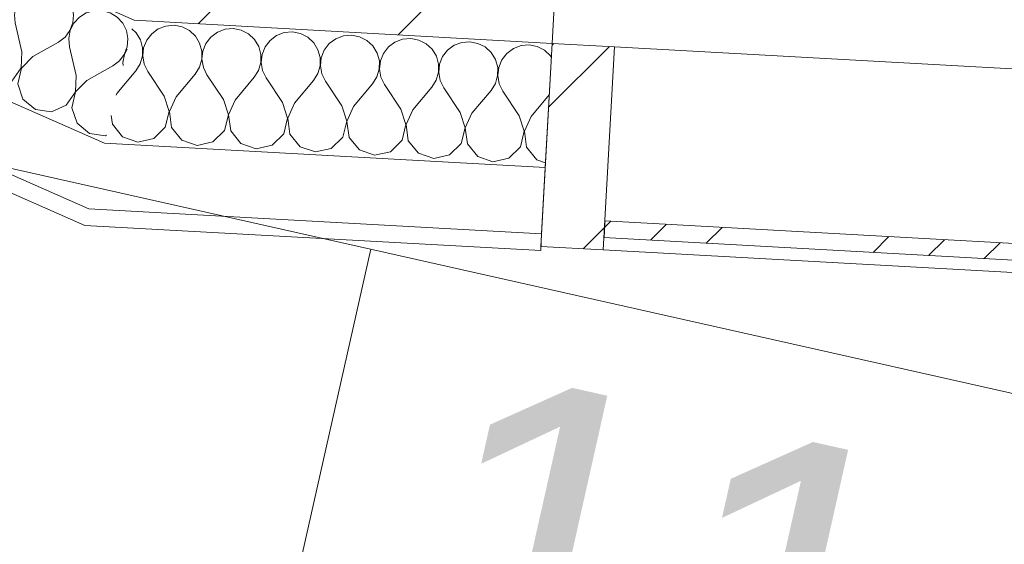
# Model space of a CAD drawing. Header units: millimetres. Extents: x -7213913 to -6937159, y 6128912 to 6404062.
# Tile 26 of 208: x -7196274 to -7195088, y 6157211 to 6157843. Entities that reach past the tile are written whole.
import ezdxf
from ezdxf.enums import TextEntityAlignment as Align

# ---------------------------------------------------------------- set-up
doc = ezdxf.new("R2010")
doc.units = ezdxf.units.MM
doc.header["$MEASUREMENT"] = 0
doc.set_wipeout_variables(frame=1)
doc.linetypes.add('Wipeout_Contour', pattern=[1000, 0, -1000])
for name, color, linetype in [('S - квартира_маркер.АР', 7, 'Continuous'), ('АР-Стены_внешние_.АР', 7, 'Continuous'), ('АР-Стены_Наружные ВИТРАЖ', 7, 'Continuous'), ('АР-Стены_Перегородки_межквартирные_200.АР', 7, 'Continuous'), ('АР-Чертеж-Размеры.АР', 7, 'Continuous')]:
    doc.layers.add(name, color=color, linetype=linetype)
for name, color, linetype, lineweight in [('S - квартира_маркер.АР_Ном._пера__1', 7, 'Continuous', 0), ('АР-Стены_внешние_.АР_Ном._пера__1', 7, 'Continuous', 0), ('АР-Стены_Наружные ВИТРАЖ_Ном._пера__120', 7, 'Continuous', 0), ('АР-Стены_Перегородки_межквартирные_200.АР_Ном._пера__1', 7, 'Continuous', 15), ('АР-Чертеж-Размеры.АР_Ном._пера__1', 7, 'Continuous', 0)]:
    doc.layers.add(name, color=color, linetype=linetype, lineweight=lineweight)
doc.styles.add('РЎР“Р•РќР•Р\xa0Р\x98Р\xa0_РЎРўР\x98Р›Р¬_3', font='GOST_Common.ttf')
doc.styles.add('РЎР“Р•РќР•Р\xa0Р\x98Р\xa0_РЎРўР\x98Р›Р¬_4', font='GOTHICB.TTF')
doc.styles.add('РЎР“Р•РќР•Р\xa0Р\x98Р\xa0_РЎРўР\x98Р›Р¬_5', font='GOTHIC.TTF')
doc.dimstyles.new('СГЕНЕРИР_СТИЛЬ__3', dxfattribs={"dimtxt": 200, "dimasz": 142.5, "dimexe": 0.18, "dimexo": 0.0625, "dimgap": 0, "dimtad": 1, "dimdec": 0, "dimzin": 0, "dimdsep": 46, "dimtxsty": 'РЎР“Р•РќР•Р\xa0Р\x98Р\xa0_РЎРўР\x98Р›Р¬_3', "dimblk": 'ARROWHEAD_6', "dimblk1": 'ARROWHEAD_6', "dimblk2": 'ARROWHEAD_6', "dimcen": 0.09, "dimse1": 1, "dimse2": 1, "dimclrd": 7, "dimclre": 7, "dimclrt": 7, "dimazin": 0, "dimtfac": 1, "dimtdec": 4, "dimtmove": 0, "dimatfit": 3, "dimfxl": 1, "dimtolj": 1, "dimtzin": 0, "dimarcsym": 0})
pattern_1 = [(45, (-6566190.34, 6562677.8), (-176.776695, 176.776695), []), (45, (-6566225.7, 6562713.15), (-176.776695, 176.776695), []), (45, (-6566261.05, 6562748.5), (-176.776695, 176.776695), [])]
pattern_2 = [(45, (-6566190.34, 6562677.8), (-127.279217, 127.279217), [])]

# ---------------------------------------------------------------- blocks, each defined once
blk = doc.blocks.new('labelLabPP_FlatE34FrameRed3d[86]_1', base_point=(-7197104, 6157256.7))
at = {"layer": 'S - квартира_маркер.АР_Ном._пера__1', "color": 7, "linetype": 'Continuous', "lineweight": 0}
for p, q in [((-7197055.7, 6157837.2), (-7194379.9, 6157236.2)), ((-7195851.4, 6157566.7), (-7196263.7, 6155731.2))]:
    blk.add_line(p, q, dxfattribs=at)
at = {"layer": 'S - квартира_маркер.АР_Ном._пера__1', "color": 7, "lineweight": 0}
for tag, height, style, p in [('TS_FLATNUMBER', 560, 'РЎР“Р•РќР•Р\xa0Р\x98Р\xa0_РЎРўР\x98Р›Р¬_4', (-7196021.7, 6157055.5)), ('TS_LIVING_ROOM_AREA', 400, 'РЎР“Р•РќР•Р\xa0Р\x98Р\xa0_РЎРўР\x98Р›Р¬_5', (-7194481.5, 6156941.6)), ('TS_POSTFIXNUMROOMS', 560, 'РЎР“Р•РќР•Р\xa0Р\x98Р\xa0_РЎРўР\x98Р›Р¬_4', (-7196197, 6156274.9)), ('TS_WITHOUTBALK', 400, 'РЎР“Р•РќР•Р\xa0Р\x98Р\xa0_РЎРўР\x98Р›Р¬_5', (-7194620.3, 6156323.6)), ('TS_ALLSQUARE', 400, 'РЎР“Р•РќР•Р\xa0Р\x98Р\xa0_РЎРўР\x98Р›Р¬_5', (-7194760.5, 6155699.2))]:
    blk.add_attdef(tag, text='', height=height, rotation=347.3417, dxfattribs=dict(at, style=style)).set_placement(p, align=Align.MIDDLE_RIGHT)
blk = doc.blocks.new('Навесная Стена_27_1', base_point=(-6566190.3, 6562677.8))
at = {"layer": 'АР-Стены_Наружные ВИТРАЖ_Ном._пера__120', "color": 7, "linetype": 'Continuous', "lineweight": 0, "flags": 128}
for points in [[(-7194671.7, 6157761.5), (-7195557.8, 6157810.5)], [(-7194685.2, 6157516.8), (-7195571.4, 6157565.9)]]:
    blk.add_lwpolyline(points, dxfattribs=at)
at = {"color": 254, "linetype": 'Wipeout_Contour', "lineweight": 0, "ltscale": 37880966.07852598}
blk.add_wipeout([(-7195570.6, 6157580.8), (-7194684.4, 6157531.8), (-7194683.3, 6157551.8), (-7195569.4, 6157600.8)], dxfattribs=at).dxf.layer = 'АР-Стены_Наружные ВИТРАЖ'
at = {"layer": 'АР-Стены_Наружные ВИТРАЖ', "linetype": 'Continuous', "lineweight": 0, "true_color": 0x000000}
h = blk.add_hatch(dxfattribs=at)
h.set_pattern_fill('АЛЮМИНИЙ_0001', color=18, style=0, pattern_type=2)
h.set_pattern_definition(pattern_1)
h.paths.add_polyline_path([(-7195570.6, 6157580.8), (-7194684.4, 6157531.8), (-7194683.3, 6157551.8), (-7195569.4, 6157600.8)])
at = {"layer": 'АР-Стены_Наружные ВИТРАЖ_Ном._пера__120', "color": 7, "linetype": 'Continuous', "lineweight": 0, "flags": 128}
blk.add_lwpolyline([(-7195570.6, 6157580.8), (-7195569.4, 6157600.8), (-7194683.3, 6157551.8), (-7194684.4, 6157531.8)], close=True, dxfattribs=at)
at = {"color": 254, "linetype": 'Wipeout_Contour', "lineweight": 0, "ltscale": 37882732.34991529}
blk.add_wipeout([(-7195571.4, 6157565.9), (-7195557.8, 6157810.5), (-7195632.7, 6157814.6), (-7195646.3, 6157570)], dxfattribs=at).dxf.layer = 'АР-Стены_Наружные ВИТРАЖ'
at = {"layer": 'АР-Стены_Наружные ВИТРАЖ', "linetype": 'Continuous', "lineweight": 0, "true_color": 0x000000}
h = blk.add_hatch(dxfattribs=at)
h.set_pattern_fill('АЛЮМИНИЙ_0001', color=18, style=0, pattern_type=2)
h.set_pattern_definition(pattern_1)
h.paths.add_polyline_path([(-7195571.4, 6157565.9), (-7195557.8, 6157810.5), (-7195632.7, 6157814.6), (-7195646.3, 6157570)])
at = {"layer": 'АР-Стены_Наружные ВИТРАЖ_Ном._пера__120', "color": 7, "linetype": 'Continuous', "lineweight": 0, "flags": 128}
blk.add_lwpolyline([(-7195571.4, 6157565.9), (-7195646.3, 6157570), (-7195632.7, 6157814.6), (-7195557.8, 6157810.5)], close=True, dxfattribs=at)
blk = doc.blocks.new('Стена_146_1', base_point=(-7196113, 6157941.4))
at = {"layer": 'АР-Стены_Перегородки_межквартирные_200.АР', "linetype": 'Continuous', "lineweight": 0, "true_color": 0x000000}
h = blk.add_hatch(dxfattribs=at)
h.set_pattern_fill('БЛОКИ_БЕТОННЫЕ_ЭФФЕКТИВН_78', color=18, style=0, pattern_type=2)
h.set_pattern_definition(pattern_2)
h.paths.add_polyline_path([(-7196136.7, 6157842.5), (-7195632.7, 6157814.6), (-7195621.7, 6158014.3), (-7196089.3, 6158040.2)])
at = {"layer": 'АР-Стены_Перегородки_межквартирные_200.АР_Ном._пера__1', "color": 7, "linetype": 'Continuous', "lineweight": 15, "flags": 128}
for points in [[(-7195621.7, 6158014.3), (-7196089.3, 6158040.2)], [(-7195632.7, 6157814.6), (-7195621.7, 6158014.3)], [(-7196136.7, 6157842.5), (-7195632.7, 6157814.6)]]:
    blk.add_lwpolyline(points, dxfattribs=at)
blk = doc.blocks.new('Стена_147_1', base_point=(-7196564.7, 6158140.2))
at = {"layer": 'АР-Стены_Перегородки_межквартирные_200.АР', "linetype": 'Continuous', "lineweight": 0, "true_color": 0x000000}
h = blk.add_hatch(dxfattribs=at)
h.set_pattern_fill('БЛОКИ_БЕТОННЫЕ_ЭФФЕКТИВН_78', color=18, style=0, pattern_type=2)
h.set_pattern_definition(pattern_2)
h.paths.add_polyline_path([(-7196605, 6158048.7), (-7196136.7, 6157842.5), (-7196089.3, 6158040.2), (-7196524.4, 6158231.8)])
at = {"layer": 'АР-Стены_Перегородки_межквартирные_200.АР_Ном._пера__1', "color": 7, "linetype": 'Continuous', "lineweight": 15, "flags": 128}
for points in [[(-7196524.4, 6158231.8), (-7196605, 6158048.7)], [(-7196089.3, 6158040.2), (-7196524.4, 6158231.8)], [(-7196605, 6158048.7), (-7196136.7, 6157842.5)]]:
    blk.add_lwpolyline(points, dxfattribs=at)
blk = doc.blocks.new('*X653', base_point=(-6566190.3, 6562677.8))
at = {"layer": 'АР-Стены_внешние_.АР_Ном._пера__1', "color": 7, "linetype": 'Continuous', "lineweight": 0}
for p, q in [((-7196607.9, 6158040.3), (-7196608.5, 6158040.9)), ((-7196603.5, 6158031.5), (-7196607.9, 6158040.3)), ((-7196601.7, 6158021.8), (-7196603.5, 6158031.5)), ((-7196602.6, 6158012), (-7196601.7, 6158021.8)), ((-7196594.8, 6158018.7), (-7196601.4, 6158011.5)), ((-7196586.4, 6158023.9), (-7196594.8, 6158018.7)), ((-7196576.9, 6158026.6), (-7196586.4, 6158023.9)), ((-7196567.1, 6158026.6), (-7196576.9, 6158026.6)), ((-7196557.6, 6158023.9), (-7196567.1, 6158026.6)), ((-7196549.2, 6158018.8), (-7196557.6, 6158023.9)), ((-7196542.6, 6158011.5), (-7196549.2, 6158018.8)), ((-7196606.1, 6158002.8), (-7196602.6, 6158012)), ((-7196601.4, 6158011.5), (-7196605.8, 6158002.7)), ((-7196538.2, 6158002.7), (-7196542.6, 6158011.5)), ((-7196619.8, 6157988.9), (-7196612, 6157994.9)), ((-7196612, 6157994.9), (-7196606.1, 6158002.8)), ((-7196605.8, 6158002.7), (-7196607.7, 6157993)), ((-7196536.3, 6157993), (-7196538.2, 6158002.7)), ((-7196521, 6157995.1), (-7196529.4, 6157990)), ((-7196511.6, 6157997.8), (-7196521, 6157995.1)), ((-7196501.7, 6157997.8), (-7196511.6, 6157997.8)), ((-7196492.2, 6157995.2), (-7196501.7, 6157997.8)), ((-7196483.8, 6157990), (-7196492.2, 6157995.2)), ((-7196635.1, 6157980.3), (-7196619.8, 6157988.9)), ((-7196607.7, 6157993), (-7196606.8, 6157983.2)), ((-7196598.7, 6157948.4), (-7196606.8, 6157983.2)), ((-7196540.7, 6157974), (-7196537.2, 6157983.2)), ((-7196537.2, 6157983.2), (-7196536.3, 6157993)), ((-7196529.4, 6157990), (-7196536.1, 6157982.7)), ((-7196477.2, 6157982.7), (-7196483.8, 6157990)), ((-7196546.6, 6157966.1), (-7196540.7, 6157974)), ((-7196540.5, 6157973.9), (-7196542.3, 6157964.2)), ((-7196536.1, 6157982.7), (-7196540.5, 6157973.9)), ((-7196472.8, 6157973.9), (-7196477.2, 6157982.7)), ((-7196470.9, 6157964.2), (-7196472.8, 6157973.9)), ((-7196585.6, 6157942.6), (-7196554.5, 6157960.1)), ((-7196554.5, 6157960.1), (-7196546.6, 6157966.1)), ((-7196542.3, 6157964.2), (-7196541.4, 6157954.4)), ((-7196471.8, 6157954.4), (-7196470.9, 6157964.2)), ((-7196464, 6157961.2), (-7196470.7, 6157953.9)), ((-7196455.7, 6157966.4), (-7196464, 6157961.2)), ((-7196446.2, 6157969.1), (-7196455.7, 6157966.4)), ((-7196436.3, 6157969.1), (-7196446.2, 6157969.1)), ((-7196426.9, 6157966.4), (-7196436.3, 6157969.1)), ((-7196418.5, 6157961.2), (-7196426.9, 6157966.4)), ((-7196411.8, 6157953.9), (-7196418.5, 6157961.2)), ((-7196599.6, 6157928.9), (-7196598.7, 6157948.4)), ((-7196533.3, 6157919.6), (-7196541.4, 6157954.4)), ((-7196475.4, 6157945.2), (-7196471.8, 6157954.4)), ((-7196470.7, 6157953.9), (-7196475.1, 6157945.1)), ((-7196407.4, 6157945.1), (-7196411.8, 6157953.9)), ((-7196585.6, 6157942.6), (-7196599.3, 6157928.8)), ((-7196489.1, 6157931.3), (-7196481.3, 6157937.3)), ((-7196481.3, 6157937.3), (-7196475.4, 6157945.2)), ((-7196475.1, 6157945.1), (-7196476.9, 6157935.4)), ((-7196476.9, 6157935.4), (-7196476, 6157925.6)), ((-7196405.6, 6157935.4), (-7196407.4, 6157945.1)), ((-7196406.5, 6157925.6), (-7196405.6, 6157935.4)), ((-7196390.3, 6157937.6), (-7196398.7, 6157932.4)), ((-7196380.8, 6157940.3), (-7196390.3, 6157937.6)), ((-7196371, 6157940.3), (-7196380.8, 6157940.3)), ((-7196361.5, 6157937.6), (-7196371, 6157940.3)), ((-7196353.1, 6157932.4), (-7196361.5, 6157937.6)), ((-7196610.7, 6157912.8), (-7196599.6, 6157928.9)), ((-7196599.3, 6157928.8), (-7196603.8, 6157909.7)), ((-7196520.2, 6157913.8), (-7196489.1, 6157931.3)), ((-7196467.9, 6157890.8), (-7196476, 6157925.6)), ((-7196410, 6157916.4), (-7196406.5, 6157925.6)), ((-7196405.3, 6157925.1), (-7196409.7, 6157916.3)), ((-7196398.7, 6157932.4), (-7196405.3, 6157925.1)), ((-7196346.4, 6157925.1), (-7196353.1, 6157932.4)), ((-7196342, 6157916.3), (-7196346.4, 6157925.1)), ((-7196662, 6157919.3), (-7196647.9, 6157907.6)), ((-7196628.5, 6157904.9), (-7196610.7, 6157912.8)), ((-7196534.2, 6157900.1), (-7196533.3, 6157919.6)), ((-7196520.2, 6157913.8), (-7196534, 6157900)), ((-7196415.9, 6157908.5), (-7196410, 6157916.4)), ((-7196409.7, 6157916.3), (-7196411.5, 6157906.6)), ((-7196340.2, 6157906.6), (-7196342, 6157916.3)), ((-7196647.9, 6157907.6), (-7196628.5, 6157904.9)), ((-7196603.8, 6157909.7), (-7196597.5, 6157891.3)), ((-7196545.3, 6157884), (-7196534.2, 6157900.1)), ((-7196534, 6157900), (-7196538.4, 6157881)), ((-7196454.9, 6157885), (-7196423.7, 6157902.6)), ((-7196423.7, 6157902.6), (-7196415.9, 6157908.5)), ((-7196411.5, 6157906.6), (-7196410.7, 6157896.8)), ((-7196341.1, 6157896.8), (-7196340.2, 6157906.6)), ((-7196333.3, 6157903.6), (-7196339.9, 6157896.3)), ((-7196324.9, 6157908.8), (-7196333.3, 6157903.6)), ((-7196315.4, 6157911.5), (-7196324.9, 6157908.8)), ((-7196305.6, 6157911.5), (-7196315.4, 6157911.5)), ((-7196296.1, 6157908.8), (-7196305.6, 6157911.5)), ((-7196287.7, 6157903.6), (-7196296.1, 6157908.8)), ((-7196281.1, 6157896.4), (-7196287.7, 6157903.6)), ((-7196597.5, 6157891.3), (-7196582.5, 6157878.8)), ((-7196468.9, 6157871.3), (-7196467.9, 6157890.8)), ((-7196402.6, 6157862), (-7196410.7, 6157896.8)), ((-7196344.6, 6157887.6), (-7196341.1, 6157896.8)), ((-7196339.9, 6157896.3), (-7196344.3, 6157887.5)), ((-7196276.7, 6157887.5), (-7196281.1, 6157896.4)), ((-7196582.5, 6157878.8), (-7196563.1, 6157876.1)), ((-7196563.1, 6157876.1), (-7196545.3, 6157884)), ((-7196538.4, 6157881), (-7196532.1, 6157862.5)), ((-7196454.9, 6157885), (-7196468.6, 6157871.2)), ((-7196358.4, 6157873.8), (-7196350.5, 6157879.7)), ((-7196350.5, 6157879.7), (-7196344.6, 6157887.6)), ((-7196344.3, 6157887.5), (-7196346.2, 6157877.8)), ((-7196346.2, 6157877.8), (-7196345.3, 6157868)), ((-7196274.8, 6157877.9), (-7196276.7, 6157887.5)), ((-7196275.7, 6157868.1), (-7196274.8, 6157877.9)), ((-7196259.5, 6157880), (-7196267.9, 6157874.8)), ((-7196250.1, 6157882.7), (-7196259.5, 6157880)), ((-7196240.2, 6157882.7), (-7196250.1, 6157882.7)), ((-7196230.7, 6157880), (-7196240.2, 6157882.7)), ((-7196222.4, 6157874.8), (-7196230.7, 6157880)), ((-7196479.9, 6157855.2), (-7196468.9, 6157871.3)), ((-7196468.6, 6157871.2), (-7196473, 6157852.2)), ((-7196389.5, 6157856.3), (-7196358.4, 6157873.8)), ((-7196337.2, 6157833.2), (-7196345.3, 6157868)), ((-7196279.2, 6157858.9), (-7196275.7, 6157868.1)), ((-7196274.6, 6157867.6), (-7196279, 6157858.7)), ((-7196267.9, 6157874.8), (-7196274.6, 6157867.6)), ((-7196215.7, 6157867.6), (-7196222.4, 6157874.8)), ((-7196211.3, 6157858.8), (-7196215.7, 6157867.6)), ((-7196532.1, 6157862.5), (-7196517.1, 6157850)), ((-7196497.8, 6157847.3), (-7196479.9, 6157855.2)), ((-7196403.5, 6157842.5), (-7196402.6, 6157862)), ((-7196389.5, 6157856.3), (-7196403.2, 6157842.4)), ((-7196285.1, 6157851), (-7196279.2, 6157858.9)), ((-7196279, 6157858.7), (-7196280.8, 6157849.1)), ((-7196209.5, 6157849.1), (-7196211.3, 6157858.8)), ((-7196184.7, 6157853.9), (-7196194.2, 6157851.2)), ((-7196174.8, 6157853.9), (-7196184.7, 6157853.9)), ((-7196165.4, 6157851.2), (-7196174.8, 6157853.9)), ((-7196517.1, 6157850), (-7196497.8, 6157847.3)), ((-7196473, 6157852.2), (-7196466.8, 6157833.7)), ((-7196414.5, 6157826.4), (-7196403.5, 6157842.5)), ((-7196403.2, 6157842.4), (-7196407.6, 6157823.4)), ((-7196324.1, 6157827.5), (-7196293, 6157845)), ((-7196293, 6157845), (-7196285.1, 6157851)), ((-7196280.8, 6157849.1), (-7196279.9, 6157839.2)), ((-7196210.3, 6157839.3), (-7196209.5, 6157849.1)), ((-7196202.6, 6157846), (-7196209.2, 6157838.8)), ((-7196194.2, 6157851.2), (-7196202.6, 6157846)), ((-7196157, 6157846.1), (-7196165.4, 6157851.2)), ((-7196150.3, 6157838.8), (-7196157, 6157846.1)), ((-7196466.8, 6157833.7), (-7196451.7, 6157821.2)), ((-7196338.1, 6157813.7), (-7196337.2, 6157833.2)), ((-7196271.8, 6157804.5), (-7196279.9, 6157839.2)), ((-7196219.8, 6157822.2), (-7196213.9, 6157830.1)), ((-7196213.6, 6157830), (-7196215.4, 6157820.3)), ((-7196213.9, 6157830.1), (-7196210.3, 6157839.3)), ((-7196209.2, 6157838.8), (-7196213.6, 6157830)), ((-7196145.9, 6157830), (-7196150.3, 6157838.8)), ((-7196144.1, 6157820.3), (-7196145.9, 6157830)), ((-7196451.7, 6157821.2), (-7196432.4, 6157818.6)), ((-7196432.4, 6157818.6), (-7196414.5, 6157826.4)), ((-7196407.6, 6157823.4), (-7196401.4, 6157804.9)), ((-7196324.1, 6157827.5), (-7196337.9, 6157813.6)), ((-7196227.6, 6157816.2), (-7196219.8, 6157822.2)), ((-7196215.4, 6157820.3), (-7196214.5, 6157810.5)), ((-7196145, 6157810.5), (-7196144.1, 6157820.3)), ((-7196401.4, 6157804.9), (-7196386.4, 6157792.5)), ((-7196349.2, 6157797.6), (-7196338.1, 6157813.7)), ((-7196337.9, 6157813.6), (-7196342.3, 6157794.6)), ((-7196258.7, 6157798.7), (-7196227.6, 6157816.2)), ((-7196206.4, 6157775.7), (-7196214.5, 6157810.5)), ((-7196148.5, 6157801.3), (-7196145, 6157810.5)), ((-7196145.1, 6157807.5), (-7196148.2, 6157801.2)), ((-7196367, 6157789.8), (-7196349.2, 6157797.6)), ((-7196342.3, 6157794.6), (-7196336, 6157776.1)), ((-7196272.8, 6157785), (-7196271.8, 6157804.5)), ((-7196258.7, 6157798.7), (-7196272.5, 6157784.8)), ((-7196162.2, 6157787.4), (-7196154.4, 6157793.4)), ((-7196154.4, 6157793.4), (-7196148.5, 6157801.3)), ((-7196148.2, 6157801.2), (-7196150.1, 6157791.5)), ((-7196386.4, 6157792.5), (-7196367, 6157789.8)), ((-7196283.8, 6157768.9), (-7196272.8, 6157785)), ((-7196272.5, 6157784.8), (-7196276.9, 6157765.8)), ((-7196193.4, 6157769.9), (-7196162.2, 6157787.4)), ((-7196150.1, 6157791.5), (-7196149.7, 6157788)), ((-7196336, 6157776.1), (-7196321, 6157763.7)), ((-7196207.4, 6157756.2), (-7196206.4, 6157775.7)), ((-7196193.4, 6157769.9), (-7196207.1, 6157756.1)), ((-7196321, 6157763.7), (-7196301.7, 6157761)), ((-7196301.7, 6157761), (-7196283.8, 6157768.9)), ((-7196276.9, 6157765.8), (-7196270.7, 6157747.3)), ((-7196270.7, 6157747.3), (-7196255.6, 6157734.9)), ((-7196218.4, 6157740.1), (-7196207.4, 6157756.2)), ((-7196207.1, 6157756.1), (-7196211.5, 6157737)), ((-7196255.6, 6157734.9), (-7196236.3, 6157732.2)), ((-7196236.3, 6157732.2), (-7196218.4, 6157740.1)), ((-7196211.5, 6157737), (-7196205.3, 6157718.6)), ((-7196205.3, 6157718.6), (-7196190.2, 6157706.1)), ((-7196190.2, 6157706.1), (-7196170.9, 6157703.4)), ((-7196170.9, 6157703.4), (-7196169.9, 6157703.9))]:
    blk.add_line(p, q, dxfattribs=at)
blk = doc.blocks.new('Стена_311_1', base_point=(-7196605, 6158048.7))
at = {"layer": 'АР-Стены_внешние_.АР_Ном._пера__1', "color": 7, "linetype": 'Continuous', "lineweight": 0}
for p, q in [((-7196665.5, 6157911.4), (-7196172.2, 6157694.2)), ((-7196697.7, 6157838.2), (-7196191.1, 6157615.2))]:
    blk.add_line(p, q, dxfattribs=at)
at = {"layer": 'АР-Стены_внешние_.АР_Ном._пера__1', "color": 7, "linetype": 'Continuous', "lineweight": 0, "flags": 128}
for points in [[(-7196665.5, 6157911.4), (-7196605, 6158048.7)], [(-7196136.7, 6157842.5), (-7196605, 6158048.7)], [(-7196697.7, 6157838.2), (-7196665.5, 6157911.4)], [(-7196705.8, 6157819.9), (-7196697.7, 6157838.2)], [(-7196705.8, 6157819.9), (-7196195.8, 6157595.4)]]:
    blk.add_lwpolyline(points, dxfattribs=at)
at = {"layer": 'АР-Стены_внешние_.АР', "color": 7, "lineweight": 0}
blk.add_blockref('*X653', (-6566190.3, 6562677.8), dxfattribs=at)
blk = doc.blocks.new('*X655', base_point=(-6566190.3, 6562677.8))
at = {"layer": 'АР-Стены_внешние_.АР_Ном._пера__1', "color": 7, "linetype": 'Continuous', "lineweight": 0}
for p, q in [((-7196134.1, 6157827.2), (-7196139.2, 6157831.9)), ((-7196107.5, 6157832), (-7196115.4, 6157826.1)), ((-7196098.2, 6157835.4), (-7196107.5, 6157832)), ((-7196088.4, 6157836.3), (-7196098.2, 6157835.4)), ((-7196078.7, 6157834.4), (-7196088.4, 6157836.3)), ((-7196070, 6157829.9), (-7196078.7, 6157834.4)), ((-7196062.7, 6157823.2), (-7196070, 6157829.9)), ((-7196026.9, 6157831.5), (-7196036.1, 6157828)), ((-7196017.1, 6157832.3), (-7196026.9, 6157831.5)), ((-7196007.4, 6157830.4), (-7196017.1, 6157832.3)), ((-7195998.6, 6157826), (-7196007.4, 6157830.4)), ((-7196128.9, 6157818.7), (-7196134.1, 6157827.2)), ((-7196126.3, 6157809.2), (-7196128.9, 6157818.7)), ((-7196121.4, 6157818.3), (-7196125.1, 6157809.2)), ((-7196115.4, 6157826.1), (-7196121.4, 6157818.3)), ((-7196057.6, 6157814.8), (-7196062.7, 6157823.2)), ((-7196044.1, 6157822.2), (-7196050.1, 6157814.4)), ((-7196036.1, 6157828), (-7196044.1, 6157822.2)), ((-7195991.4, 6157819.3), (-7195998.6, 6157826)), ((-7195986.3, 6157810.8), (-7195991.4, 6157819.3)), ((-7195972.7, 6157818.2), (-7195978.8, 6157810.4)), ((-7195964.8, 6157824.1), (-7195972.7, 6157818.2)), ((-7195955.6, 6157827.6), (-7195964.8, 6157824.1)), ((-7195945.8, 6157828.4), (-7195955.6, 6157827.6)), ((-7195936.1, 6157826.5), (-7195945.8, 6157828.4)), ((-7195927.3, 6157822), (-7195936.1, 6157826.5)), ((-7195920.1, 6157815.3), (-7195927.3, 6157822)), ((-7195893.5, 6157820.1), (-7195901.4, 6157814.3)), ((-7195884.3, 6157823.6), (-7195893.5, 6157820.1)), ((-7195874.5, 6157824.4), (-7195884.3, 6157823.6)), ((-7195864.8, 6157822.5), (-7195874.5, 6157824.4)), ((-7195856, 6157818.1), (-7195864.8, 6157822.5)), ((-7195848.8, 6157811.4), (-7195856, 6157818.1)), ((-7195813, 6157819.7), (-7195822.2, 6157816.2)), ((-7195803.1, 6157820.5), (-7195813, 6157819.7)), ((-7195793.5, 6157818.6), (-7195803.1, 6157820.5)), ((-7195784.7, 6157814.1), (-7195793.5, 6157818.6)), ((-7196126.4, 6157799.4), (-7196126.3, 6157809.2)), ((-7196125.1, 6157809.2), (-7196126.1, 6157799.4)), ((-7196055, 6157805.3), (-7196057.6, 6157814.8)), ((-7196055.1, 6157795.4), (-7196055, 6157805.3)), ((-7196053.7, 6157805.2), (-7196054.8, 6157795.4)), ((-7196050.1, 6157814.4), (-7196053.7, 6157805.2)), ((-7195983.7, 6157801.3), (-7195986.3, 6157810.8)), ((-7195978.8, 6157810.4), (-7195982.4, 6157801.3)), ((-7195915, 6157806.9), (-7195920.1, 6157815.3)), ((-7195912.3, 6157797.4), (-7195915, 6157806.9)), ((-7195907.4, 6157806.5), (-7195911.1, 6157797.3)), ((-7195901.4, 6157814.3), (-7195907.4, 6157806.5)), ((-7195843.7, 6157802.9), (-7195848.8, 6157811.4)), ((-7195830.1, 6157810.3), (-7195836.1, 6157802.5)), ((-7195822.2, 6157816.2), (-7195830.1, 6157810.3)), ((-7195777.5, 6157807.4), (-7195784.7, 6157814.1)), ((-7195772.3, 6157799), (-7195777.5, 6157807.4)), ((-7195758.8, 6157806.4), (-7195764.8, 6157798.6)), ((-7195750.9, 6157812.2), (-7195758.8, 6157806.4)), ((-7195741.6, 6157815.7), (-7195750.9, 6157812.2)), ((-7195731.8, 6157816.5), (-7195741.6, 6157815.7)), ((-7195722.2, 6157814.6), (-7195731.8, 6157816.5)), ((-7195713.4, 6157810.2), (-7195722.2, 6157814.6)), ((-7195706.1, 6157803.5), (-7195713.4, 6157810.2)), ((-7195679.5, 6157808.3), (-7195687.5, 6157802.4)), ((-7195670.3, 6157811.8), (-7195679.5, 6157808.3)), ((-7195660.5, 6157812.6), (-7195670.3, 6157811.8)), ((-7195650.8, 6157810.7), (-7195660.5, 6157812.6)), ((-7195642, 6157806.2), (-7195650.8, 6157810.7)), ((-7195634.8, 6157799.5), (-7195642, 6157806.2)), ((-7196129.1, 6157789.9), (-7196126.4, 6157799.4)), ((-7196126.1, 6157799.4), (-7196124.4, 6157789.7)), ((-7196057.8, 6157786), (-7196055.1, 6157795.4)), ((-7196054.8, 6157795.4), (-7196053.1, 6157785.7)), ((-7195983.7, 6157791.5), (-7195983.7, 6157801.3)), ((-7195982.4, 6157801.3), (-7195983.4, 6157791.5)), ((-7195912.4, 6157787.5), (-7195912.3, 6157797.4)), ((-7195911.1, 6157797.3), (-7195912.1, 6157787.5)), ((-7195841, 6157793.5), (-7195843.7, 6157802.9)), ((-7195841.1, 6157783.6), (-7195841, 6157793.5)), ((-7195839.8, 6157793.4), (-7195840.8, 6157783.6)), ((-7195836.1, 6157802.5), (-7195839.8, 6157793.4)), ((-7195769.7, 6157789.5), (-7195772.3, 6157799)), ((-7195764.8, 6157798.6), (-7195768.5, 6157789.4)), ((-7195701, 6157795.1), (-7195706.1, 6157803.5)), ((-7195698.4, 6157785.6), (-7195701, 6157795.1)), ((-7195693.5, 6157794.6), (-7195697.1, 6157785.5)), ((-7195687.5, 6157802.4), (-7195693.5, 6157794.6)), ((-7195633.7, 6157797.6), (-7195634.8, 6157799.5)), ((-7196157.3, 6157754.2), (-7196134.4, 6157781.6)), ((-7196134.4, 6157781.6), (-7196129.1, 6157789.9)), ((-7196124.4, 6157789.7), (-7196120.1, 6157780.8)), ((-7196063, 6157777.6), (-7196057.8, 6157786)), ((-7196053.1, 6157785.7), (-7196048.8, 6157776.8)), ((-7195991.7, 6157773.7), (-7195986.5, 6157782)), ((-7195986.5, 6157782), (-7195983.7, 6157791.5)), ((-7195983.4, 6157791.5), (-7195981.7, 6157781.8)), ((-7195981.7, 6157781.8), (-7195977.5, 6157772.9)), ((-7195915.2, 6157778.1), (-7195912.4, 6157787.5)), ((-7195912.1, 6157787.5), (-7195910.4, 6157777.8)), ((-7195843.9, 6157774.1), (-7195841.1, 6157783.6)), ((-7195840.8, 6157783.6), (-7195839.1, 6157773.9)), ((-7195769.8, 6157779.7), (-7195769.7, 6157789.5)), ((-7195768.5, 6157789.4), (-7195769.5, 6157779.6)), ((-7195698.5, 6157775.7), (-7195698.4, 6157785.6)), ((-7195697.1, 6157785.5), (-7195698.2, 6157775.7)), ((-7196100.3, 6157751.1), (-7196120.1, 6157780.8)), ((-7196086, 6157750.3), (-7196063, 6157777.6)), ((-7196029, 6157747.1), (-7196048.8, 6157776.8)), ((-7196014.7, 6157746.3), (-7195991.7, 6157773.7)), ((-7195957.6, 6157743.2), (-7195977.5, 6157772.9)), ((-7195943.4, 6157742.4), (-7195920.4, 6157769.7)), ((-7195920.4, 6157769.7), (-7195915.2, 6157778.1)), ((-7195910.4, 6157777.8), (-7195906.1, 6157768.9)), ((-7195849.1, 6157765.8), (-7195843.9, 6157774.1)), ((-7195839.1, 6157773.9), (-7195834.8, 6157765)), ((-7195777.8, 6157761.8), (-7195772.5, 6157770.2)), ((-7195772.5, 6157770.2), (-7195769.8, 6157779.7)), ((-7195769.5, 6157779.6), (-7195767.8, 6157769.9)), ((-7195767.8, 6157769.9), (-7195763.5, 6157761.1)), ((-7195701.2, 6157766.2), (-7195698.5, 6157775.7)), ((-7195698.2, 6157775.7), (-7195696.5, 6157766)), ((-7195886.3, 6157739.2), (-7195906.1, 6157768.9)), ((-7195872.1, 6157738.4), (-7195849.1, 6157765.8)), ((-7195815, 6157735.3), (-7195834.8, 6157765)), ((-7195800.7, 6157734.5), (-7195777.8, 6157761.8)), ((-7195743.7, 6157731.3), (-7195763.5, 6157761.1)), ((-7195729.4, 6157730.6), (-7195706.4, 6157757.9)), ((-7195706.4, 6157757.9), (-7195701.2, 6157766.2)), ((-7195696.5, 6157766), (-7195692.2, 6157757.1)), ((-7196157.3, 6157754.2), (-7196158.4, 6157752)), ((-7196094.3, 6157732.5), (-7196100.3, 6157751.1)), ((-7196086, 6157750.3), (-7196094, 6157732.5)), ((-7196023, 6157728.5), (-7196029, 6157747.1)), ((-7196014.7, 6157746.3), (-7196022.7, 6157728.5)), ((-7195672.4, 6157727.4), (-7195692.2, 6157757.1)), ((-7195658.1, 6157726.6), (-7195636.2, 6157752.7)), ((-7195951.7, 6157724.6), (-7195957.6, 6157743.2)), ((-7195943.4, 6157742.4), (-7195951.4, 6157724.6)), ((-7195880.3, 6157720.7), (-7195886.3, 6157739.2)), ((-7195872.1, 6157738.4), (-7195880.1, 6157720.6)), ((-7195809, 6157716.7), (-7195815, 6157735.3)), ((-7195800.7, 6157734.5), (-7195808.7, 6157716.7)), ((-7196164.2, 6157727.7), (-7196162.8, 6157717.1)), ((-7196099, 6157713.5), (-7196094.3, 6157732.5)), ((-7196094, 6157732.5), (-7196091.5, 6157713.1)), ((-7196027.7, 6157709.6), (-7196023, 6157728.5)), ((-7196022.7, 6157728.5), (-7196020.1, 6157709.2)), ((-7195956.3, 6157705.7), (-7195951.7, 6157724.6)), ((-7195951.4, 6157724.6), (-7195948.8, 6157705.2)), ((-7195737.7, 6157712.8), (-7195743.7, 6157731.3)), ((-7195729.4, 6157730.6), (-7195737.4, 6157712.7)), ((-7195666.4, 6157708.8), (-7195672.4, 6157727.4)), ((-7195658.1, 6157726.6), (-7195666.1, 6157708.8)), ((-7196162.8, 6157717.1), (-7196150.4, 6157702)), ((-7196112.9, 6157699.9), (-7196099, 6157713.5)), ((-7196091.5, 6157713.1), (-7196079.1, 6157698)), ((-7195885, 6157701.7), (-7195880.3, 6157720.7)), ((-7195880.1, 6157720.6), (-7195877.5, 6157701.3)), ((-7195813.7, 6157697.8), (-7195809, 6157716.7)), ((-7195808.7, 6157716.7), (-7195806.2, 6157697.3)), ((-7195742.4, 6157693.8), (-7195737.7, 6157712.8)), ((-7195737.4, 6157712.7), (-7195734.9, 6157693.4)), ((-7196150.4, 6157702), (-7196132, 6157695.6)), ((-7196132, 6157695.6), (-7196112.9, 6157699.9)), ((-7196041.6, 6157695.9), (-7196027.7, 6157709.6)), ((-7196020.1, 6157709.2), (-7196007.8, 6157694.1)), ((-7195970.3, 6157692), (-7195956.3, 6157705.7)), ((-7195948.8, 6157705.2), (-7195936.5, 6157690.1)), ((-7195899, 6157688), (-7195885, 6157701.7)), ((-7195877.5, 6157701.3), (-7195865.1, 6157686.2)), ((-7195671.1, 6157689.9), (-7195666.4, 6157708.8)), ((-7195666.1, 6157708.8), (-7195663.5, 6157689.5)), ((-7196079.1, 6157698), (-7196060.7, 6157691.7)), ((-7196060.7, 6157691.7), (-7196041.6, 6157695.9)), ((-7196007.8, 6157694.1), (-7195989.3, 6157687.7)), ((-7195989.3, 6157687.7), (-7195970.3, 6157692)), ((-7195936.5, 6157690.1), (-7195918, 6157683.8)), ((-7195918, 6157683.8), (-7195899, 6157688)), ((-7195865.1, 6157686.2), (-7195846.7, 6157679.8)), ((-7195827.6, 6157684.1), (-7195813.7, 6157697.8)), ((-7195806.2, 6157697.3), (-7195793.8, 6157682.2)), ((-7195756.3, 6157680.2), (-7195742.4, 6157693.8)), ((-7195734.9, 6157693.4), (-7195722.5, 6157678.3)), ((-7195685, 6157676.2), (-7195671.1, 6157689.9)), ((-7195663.5, 6157689.5), (-7195651.2, 6157674.3)), ((-7195846.7, 6157679.8), (-7195827.6, 6157684.1)), ((-7195793.8, 6157682.2), (-7195775.4, 6157675.9)), ((-7195775.4, 6157675.9), (-7195756.3, 6157680.2)), ((-7195722.5, 6157678.3), (-7195704.1, 6157671.9)), ((-7195704.1, 6157671.9), (-7195685, 6157676.2)), ((-7195651.2, 6157674.3), (-7195640.7, 6157670.7))]:
    blk.add_line(p, q, dxfattribs=at)
blk = doc.blocks.new('Стена_312_1', base_point=(-7196136.7, 6157842.5))
at = {"layer": 'АР-Стены_внешние_.АР_Ном._пера__1', "color": 7, "linetype": 'Continuous', "lineweight": 0}
for p, q in [((-7196172.2, 6157694.2), (-7195641, 6157664.9)), ((-7196191.1, 6157615.2), (-7195645.4, 6157585))]:
    blk.add_line(p, q, dxfattribs=at)
at = {"layer": 'АР-Стены_внешние_.АР_Ном._пера__1', "color": 7, "linetype": 'Continuous', "lineweight": 0, "flags": 128}
for points in [[(-7195632.7, 6157814.6), (-7196136.7, 6157842.5)], [(-7195641, 6157664.9), (-7195632.7, 6157814.6)], [(-7195645.4, 6157585), (-7195641, 6157664.9)], [(-7196195.8, 6157595.4), (-7195646.5, 6157565)], [(-7195646.5, 6157565), (-7195645.4, 6157585)]]:
    blk.add_lwpolyline(points, dxfattribs=at)
at = {"layer": 'АР-Стены_внешние_.АР', "color": 7, "lineweight": 0}
blk.add_blockref('*X655', (-6566190.3, 6562677.8), dxfattribs=at)
blk = doc.blocks.new('*D968', base_point=(-6566190.3, 6562677.8))
at = {"layer": 'АР-Чертеж-Размеры.АР_Ном._пера__1', "color": 7, "linetype": 'Continuous', "lineweight": 0, "transparency": 16777216}
for p, q in [((-7196573.4, 6158189.7), (-7196511.7, 6158464.1)), ((-7196452.9, 6158383.7), (-7196632.1, 6158270.2)), ((-7196652.3, 6158351.6), (-7196542.5, 6158326.9)), ((-7196542.5, 6158326.9), (-7195566.9, 6158107.8)), ((-7195597.7, 6157970.6), (-7195536.1, 6158245)), ((-7195656.5, 6158051.1), (-7195477.3, 6158164.5)), ((-7195566.9, 6158107.8), (-7195457.1, 6158083.1))]:
    blk.add_line(p, q, dxfattribs=at)
at = {"layer": 'АР-Чертеж-Размеры.АР_Ном._пера__1', "color": 7, "lineweight": 0, "transparency": 16777216, "insert": (-7196336.4, 6158321.6), "char_height": 200, "attachment_point": 7, "rotation": 347.3417, "style": 'РЎР“Р•РќР•Р\xa0Р\x98Р\xa0_РЎРўР\x98Р›Р¬_3'}
blk.add_mtext('\\A1;{\\pql;\\fGOST Common|b0|i0|c204|p0;\\W1.000000;1\xa0000}', dxfattribs=at)
blk = doc.blocks.new('ARROWHEAD_6')
at = {"color": 0, "linetype": 'Continuous', "lineweight": 0}
for p, q in [((-0.5, -0.5), (0.5, 0.5)), ((0, 0), (-1, 0))]:
    blk.add_line(p, q, dxfattribs=at)

msp = doc.modelspace()

# ---------------------------------------------------------------- block references
at = {"layer": 'S - квартира_маркер.АР', "color": 104, "linetype": 'Continuous', "lineweight": 15, "true_color": 0x029e21}
ref = msp.add_blockref('labelLabPP_FlatE34FrameRed3d[86]_1', (-7197104, 6157256.7), dxfattribs=at)
ref.add_attrib('TS_LIVING_ROOM_AREA', '11,82', dxfattribs={"layer": 'S - квартира_маркер.АР_Ном._пера__1', "color": 7, "lineweight": 0, "height": 400, "rotation": 347.3417, "style": 'РЎР“Р•РќР•Р\xa0Р\x98Р\xa0_РЎРўР\x98Р›Р¬_5'}).set_placement((-7194481.5, 6156941.6), align=Align.MIDDLE_RIGHT)
at = {"layer": 'АР-Стены_внешние_.АР', "color": 7, "lineweight": 0}
msp.add_blockref('Стена_311_1', (-7196605, 6158048.7), dxfattribs=at)
at = {"layer": 'АР-Стены_Перегородки_межквартирные_200.АР', "color": 7, "lineweight": 0}
msp.add_blockref('Стена_147_1', (-7196564.7, 6158140.2), dxfattribs=at)

# ---------------------------------------------------------------- next in the draw order: block references
at = {"layer": 'АР-Стены_Наружные ВИТРАЖ', "linetype": 'Continuous', "lineweight": 0}
msp.add_blockref('Навесная Стена_27_1', (-6566190.3, 6562677.8), dxfattribs=at)

# ---------------------------------------------------------------- next in the draw order: block references
at = {"layer": 'АР-Стены_внешние_.АР', "color": 7, "lineweight": 0}
msp.add_blockref('Стена_312_1', (-7196136.7, 6157842.5), dxfattribs=at)
at = {"layer": 'АР-Стены_Перегородки_межквартирные_200.АР', "color": 7, "lineweight": 0}
msp.add_blockref('Стена_146_1', (-7196113, 6157941.4), dxfattribs=at)

# ---------------------------------------------------------------- next in the draw order: dimensions: what is measured, and where the dimension line sits
at = {"layer": 'АР-Чертеж-Размеры.АР', "color": 7, "linetype": 'Continuous', "lineweight": 0}
dim = msp.add_linear_dim(base=(-7195566.9, 6158107.8), p1=(-7196711.2, 6157576), p2=(-7195735.5, 6157356.9), angle=347.3417, dimstyle='СГЕНЕРИР_СТИЛЬ__3', dxfattribs=at)
dim.commit()
dim.dimension.update_dxf_attribs({"geometry": '*D968', "text_midpoint": (-7195979.8, 6158344), "dimtype": 160, "text_rotation": 347.3417})

doc.saveas('drawing.dxf')
